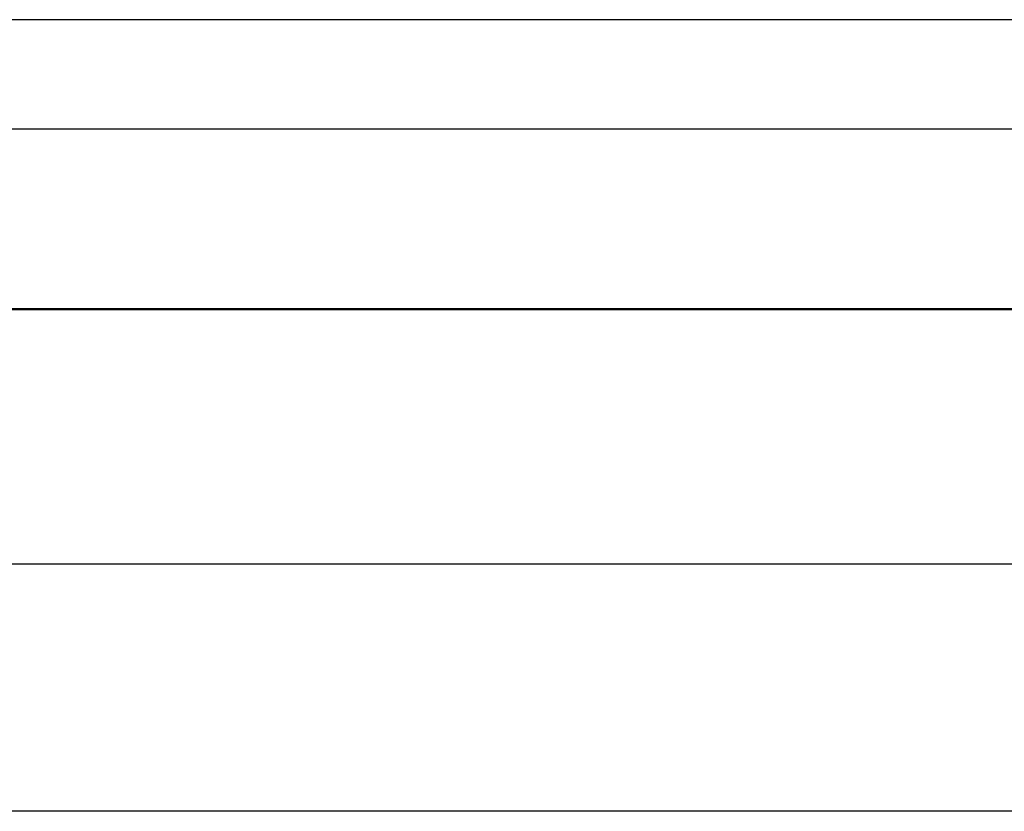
# Model space of a CAD drawing. Header units: millimetres. Extents: x 100 to 2000, y 93 to 3946.
# Tile 11 of 25: x 773 to 789, y 1527 to 1540. Entities that reach past the tile are written whole.
import ezdxf

# ---------------------------------------------------------------- set-up
doc = ezdxf.new("R2010")
doc.units = ezdxf.units.MM
doc.header["$LTSCALE"] = 10
doc.layers.add('Visible Edges(ISO)', color=7, linetype='Continuous', lineweight=50)
doc.layers.add('Visible Tangent Edges(ISO)', color=7, linetype='Continuous', lineweight=25)

msp = doc.modelspace()

# ---------------------------------------------------------------- linework, layer by layer
at = {"layer": 'Visible Edges(ISO)'}
msp.add_line((870.108, 1535.241), (754.708, 1535.241), dxfattribs=at)
at = {"layer": 'Visible Tangent Edges(ISO)'}
for p, q in [((872.908, 1539.741), (751.908, 1539.741)), ((872.908, 1538.041), (751.908, 1538.041)), ((858.273, 1531.276), (765.074, 1531.276)), ((858.239, 1527.435), (765.108, 1527.435))]:
    msp.add_line(p, q, dxfattribs=at)

doc.saveas('drawing.dxf')
